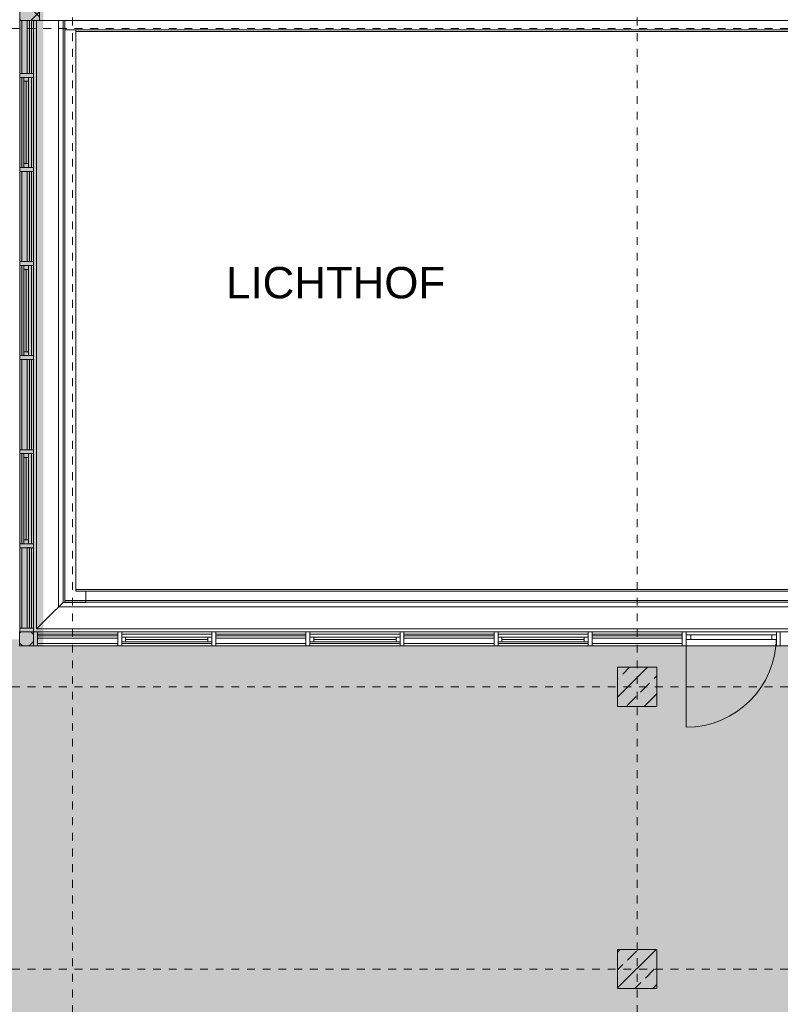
# Model space of a CAD drawing. Header units: metres. Extents: x -54 to 119, y -77 to 33.
# Tile 111 of 138: x 33 to 43, y -8 to 5. Entities that reach past the tile are written whole.
import ezdxf

# ---------------------------------------------------------------- set-up
doc = ezdxf.new("R2010")
doc.units = ezdxf.units.M
doc.linetypes.add('Rasterlinie', pattern=[0.019, 0.01, -0.003, 0.003, -0.003])
for name, color, linetype, lineweight in [('A_Detailelemente', 7, 'Continuous', 9), ('A_Fassadenelemente', 7, 'Continuous', 9), ('A_Fassadenpfosten', 7, 'Continuous', 9), ('A_Geschossdecken', 7, 'Continuous', 9), ('A_Raster', 7, 'Continuous', 9), ('A_Räume_Beschriftung', 7, 'Continuous', 9), ('A_Tragwerksstützen', 7, 'Continuous', 9), ('A_Tragwerksstützen_Stahlbeton', 7, 'Continuous', 18), ('A_Türen', 7, 'Continuous', 9), ('A_Türen_Rahmen', 7, 'Continuous', 9), ('A_Wände', 7, 'Continuous', 9), ('Allgemeines Modell', 7, 'Continuous', 9)]:
    doc.layers.add(name, color=color, linetype=linetype, lineweight=lineweight)
doc.styles.add('Arial_B', font='txt', dxfattribs={"height": 0.4})

# ---------------------------------------------------------------- blocks, each defined once
blk = doc.blocks.new('STB Stütze - rechteckig - STB 50 x 50-V16-BS_Übersicht_EG_BRANDSCHUTZ')
at = {"layer": 'A_Tragwerksstützen'}
h = blk.add_hatch(dxfattribs=at)
h.set_pattern_fill('FP_24', color=256, style=0, pattern_type=2)
h.set_pattern_definition([(45, (-41.156, 7.497), (-0.2283955, 0.2283955), []), (45, (-40.928, 7.497), (-0.2283955, 0.2283955), [0.161, -0.081])])
h.paths.add_polyline_path([(0.25, -0.25), (0.25, 0.25), (-0.25, 0.25), (-0.25, -0.25)], flags=0)
at = {"layer": 'A_Tragwerksstützen_Stahlbeton'}
for p, q in [((0.25, 0.25), (-0.25, 0.25)), ((-0.25, 0.25), (-0.25, -0.25)), ((0.25, -0.25), (0.25, 0.25)), ((-0.25, -0.25), (0.25, -0.25))]:
    blk.add_line(p, q, dxfattribs=at)
blk = doc.blocks.new('STB Stütze - rechteckig - STB 50 x 50-V71-BS_Übersicht_EG_BRANDSCHUTZ')
at = {"layer": 'A_Tragwerksstützen'}
h = blk.add_hatch(dxfattribs=at)
h.set_pattern_fill('FP_95', color=256, style=0, pattern_type=2)
h.set_pattern_definition([(45, (-41.156, 3.897), (-0.2283955, 0.2283955), []), (45, (-40.928, 3.897), (-0.2283955, 0.2283955), [0.161, -0.081])])
h.paths.add_polyline_path([(0.25, -0.25), (0.25, 0.25), (-0.25, 0.25), (-0.25, -0.25)], flags=0)
at = {"layer": 'A_Tragwerksstützen_Stahlbeton'}
for p, q in [((0.25, 0.25), (-0.25, 0.25)), ((-0.25, 0.25), (-0.25, -0.25)), ((0.25, -0.25), (0.25, 0.25)), ((-0.25, -0.25), (0.25, -0.25))]:
    blk.add_line(p, q, dxfattribs=at)
blk = doc.blocks.new('GSH_Fassade_Tuer_I_1fg_SZ - Standard-5748036-BS_Übersicht_EG_BRANDSCHUTZ')
at = {"layer": 'A_Türen'}
blk.add_line((0.575, 0), (0.575, 1.15), dxfattribs=at)
blk.add_arc((0.575, 0), 1.15, 90, 180, dxfattribs=at)
at = {"layer": 'A_Türen_Rahmen'}
for p, q in [((-0.575, 0.03), (-0.515, 0.03)), ((-0.575, -0.03), (-0.575, 0.03)), ((-0.515, 0.03), (-0.515, -0.03)), ((-0.515, 0.03), (0.515, 0.03)), ((0.515, -0.03), (0.515, 0.03)), ((0.515, 0.03), (0.575, 0.03)), ((0.575, 0.03), (0.575, -0.03)), ((-0.515, -0.03), (-0.575, -0.03)), ((0.515, -0.03), (-0.515, -0.03)), ((0.575, -0.03), (0.515, -0.03))]:
    blk.add_line(p, q, dxfattribs=at)
blk = doc.blocks.new('Pfosten rechteckig - 125x176-1782135-BS_Übersicht_EG_BRANDSCHUTZ')
at = {"layer": 'A_Fassadenpfosten'}
for p, q in [((46.581, -3.197), (47.731, -3.197)), ((46.581, -3.373), (47.731, -3.373))]:
    blk.add_line(p, q, dxfattribs=at)
blk = doc.blocks.new('Pfosten rechteckig - 125x176-3765258-BS_Übersicht_EG_BRANDSCHUTZ')
at = {"layer": 'A_Fassadenpfosten'}
for p, q in [((33.506, -3.197), (34.531, -3.197)), ((33.506, -3.373), (34.531, -3.373))]:
    blk.add_line(p, q, dxfattribs=at)
blk = doc.blocks.new('Systemelement - Verglasung-1782333-BS_Übersicht_EG_BRANDSCHUTZ')
at = {"layer": 'A_Fassadenelemente'}
for p, q in [((0.575, 0.015), (-0.575, 0.015)), ((-0.575, 0.015), (-0.575, -0.015)), ((0.575, -0.015), (0.575, 0.015)), ((-0.575, -0.015), (0.575, -0.015))]:
    blk.add_line(p, q, dxfattribs=at)
blk = doc.blocks.new('GSH_Fassade_Fenster_1flg - GSH_Fassade_Fenster_1flg-6000004-BS_Übersicht_EG_BRANDSCHUTZ')
at = {"layer": 'A_Fassadenelemente'}
for p, q in [((-0.525, 0.06), (-0.575, 0.06)), ((-0.575, 0.06), (-0.575, 0)), ((-0.575, 0), (-0.525, 0)), ((-0.525, 0), (-0.525, 0.06)), ((-0.525, 0.06), (0.525, 0.06)), ((0.525, 0.03), (-0.525, 0.03)), ((0.525, 0), (-0.525, 0)), ((0.575, 0.06), (0.525, 0.06)), ((0.525, 0.06), (0.525, 0)), ((0.525, 0), (0.575, 0)), ((0.575, 0), (0.575, 0.06))]:
    blk.add_line(p, q, dxfattribs=at)
blk = doc.blocks.new('Systemelement - Verglasung-1782334-BS_Übersicht_EG_BRANDSCHUTZ')
at = {"layer": 'A_Fassadenelemente'}
for p, q in [((0.513, 0.015), (-0.513, 0.015)), ((-0.513, 0.015), (-0.513, -0.015)), ((0.513, -0.015), (0.513, 0.015)), ((-0.513, -0.015), (0.513, -0.015))]:
    blk.add_line(p, q, dxfattribs=at)
blk = doc.blocks.new('Pfosten rechteckig - 25x175-1673963-BS_Übersicht_EG_BRANDSCHUTZ')
at = {"layer": 'A_Fassadenpfosten'}
for p, q in [((33.506, -3.225), (34.531, -3.225)), ((34.531, -3.345), (33.506, -3.345))]:
    blk.add_line(p, q, dxfattribs=at)
blk = doc.blocks.new('Pfosten rechteckig - 25x175-1673964-BS_Übersicht_EG_BRANDSCHUTZ')
at = {"layer": 'A_Fassadenpfosten'}
for p, q in [((34.581, -3.225), (35.731, -3.225)), ((35.731, -3.345), (34.581, -3.345))]:
    blk.add_line(p, q, dxfattribs=at)
blk = doc.blocks.new('Pfosten rechteckig - 50x176-1782326-BS_Übersicht_EG_BRANDSCHUTZ')
at = {"layer": 'A_Fassadenpfosten'}
for p, q in [((-0.025, 0.0655), (0.025, 0.0655)), ((-0.025, -0.1105), (-0.025, 0.0655)), ((0.025, 0.0655), (0.025, -0.1105)), ((0.025, -0.1105), (-0.025, -0.1105))]:
    blk.add_line(p, q, dxfattribs=at)
blk = doc.blocks.new('Pfosten rechteckig - 50x176-V75-BS_Übersicht_EG_BRANDSCHUTZ')
at = {"layer": 'A_Fassadenpfosten'}
for p, q in [((-0.025, 0.066), (0.025, 0.066)), ((-0.025, 0.03), (-0.025, 0.066)), ((0.025, 0.066), (0.025, -0.11)), ((-0.025, -0.11), (-0.025, -0.03)), ((0.025, -0.11), (-0.025, -0.11))]:
    blk.add_line(p, q, dxfattribs=at)
blk = doc.blocks.new('Pfosten rechteckig - 50x176-3648387-BS_Übersicht_EG_BRANDSCHUTZ')
at = {"layer": 'A_Fassadenpfosten'}
for p, q in [((-0.025, 0.066), (0.025, 0.066)), ((-0.025, -0.11), (-0.025, 0.066)), ((0.025, 0.066), (0.025, 0.03)), ((0.025, -0.11), (-0.025, -0.11)), ((0.025, -0.03), (0.025, -0.11))]:
    blk.add_line(p, q, dxfattribs=at)
blk = doc.blocks.new('Pfosten rechteckig - 50x176-3765261-BS_Übersicht_EG_BRANDSCHUTZ')
at = {"layer": 'A_Fassadenpfosten'}
for p, q in [((-0.05, 0.0655), (0, 0.0655)), ((-0.05, -0.1105), (-0.05, 0.0655)), ((0, 0.0655), (0, -0.1105)), ((0, -0.1105), (-0.05, -0.1105))]:
    blk.add_line(p, q, dxfattribs=at)
blk = doc.blocks.new('Pfosten rechteckig - 475x251_Winkel-1782687-BS_Übersicht_EG_BRANDSCHUTZ')
at = {"layer": 'A_Fassadenpfosten'}
h = blk.add_hatch(dxfattribs=at)
h.set_pattern_fill('FP_116', color=256, style=0, pattern_type=2)
h.set_pattern_definition([(315, (-5.078, 33.392), (0.1414214, 0.1414214), []), (45, (-5.078, 33.392), (-0.1414214, 0.1414214), [])])
h.paths.add_polyline_path([(-0.475, 0.0825), (-0.475, -0.1405), (0, -0.1405), (0, 0.1105), (-0.475, 0.1105)], flags=0)
for p, q in [((0, 0.1105), (-0.475, 0.1105)), ((-0.475, 0.1105), (-0.475, -0.1405)), ((0, -0.1405), (0, 0.1105)), ((-0.475, -0.1405), (0, -0.1405))]:
    blk.add_line(p, q, dxfattribs=at)
blk = doc.blocks.new('Systemelement - Verglasung-1782688-BS_Übersicht_EG_BRANDSCHUTZ')
at = {"layer": 'A_Fassadenelemente'}
for p, q in [((0.3375, 0.015), (-0.3375, 0.015)), ((-0.3375, 0.015), (-0.3375, -0.015)), ((0.3375, -0.015), (0.3375, 0.015)), ((-0.3375, -0.015), (0.3375, -0.015))]:
    blk.add_line(p, q, dxfattribs=at)
blk = doc.blocks.new('Pfosten rechteckig - 25x175-1782682-BS_Übersicht_EG_BRANDSCHUTZ')
at = {"layer": 'A_Fassadenpfosten'}
for p, q in [((33.309, 3.928), (33.309, 4.603)), ((33.429, 4.603), (33.429, 3.928))]:
    blk.add_line(p, q, dxfattribs=at)
blk = doc.blocks.new('GSH_Fassade_Fenster_1flg - GSH_Fassade_Fenster_1flg-6000006-BS_Übersicht_EG_BRANDSCHUTZ')
at = {"layer": 'A_Fassadenelemente'}
for p, q in [((-0.525, 0), (-0.575, 0)), ((-0.575, 0), (-0.575, -0.06)), ((-0.525, -0.06), (-0.525, 0)), ((-0.525, 0), (0.525, 0)), ((0.575, 0), (0.525, 0)), ((0.525, 0), (0.525, -0.06)), ((0.575, -0.06), (0.575, 0)), ((-0.575, -0.06), (-0.525, -0.06)), ((0.525, -0.03), (-0.525, -0.03)), ((0.525, -0.06), (-0.525, -0.06)), ((0.525, -0.06), (0.575, -0.06))]:
    blk.add_line(p, q, dxfattribs=at)
blk = doc.blocks.new('Systemelement - Verglasung-1782691-BS_Übersicht_EG_BRANDSCHUTZ')
at = {"layer": 'A_Fassadenelemente'}
for p, q in [((0.575, 0.015), (-0.575, 0.015)), ((-0.575, 0.015), (-0.575, -0.015)), ((0.575, -0.015), (0.575, 0.015)), ((-0.575, -0.015), (0.575, -0.015))]:
    blk.add_line(p, q, dxfattribs=at)
blk = doc.blocks.new('Systemelement - Verglasung-1782693-BS_Übersicht_EG_BRANDSCHUTZ')
at = {"layer": 'A_Fassadenelemente'}
for p, q in [((0.513, 0.015), (-0.513, 0.015)), ((-0.513, 0.015), (-0.513, -0.015)), ((0.513, -0.015), (0.513, 0.015)), ((-0.513, -0.015), (0.513, -0.015))]:
    blk.add_line(p, q, dxfattribs=at)
blk = doc.blocks.new('Pfosten rechteckig - 125x176-1782699-BS_Übersicht_EG_BRANDSCHUTZ')
at = {"layer": 'A_Fassadenpfosten'}
for p, q in [((33.281, 2.728), (33.281, 3.878)), ((33.457, 2.728), (33.457, 3.878))]:
    blk.add_line(p, q, dxfattribs=at)
blk = doc.blocks.new('Pfosten rechteckig - 125x176-3765382-BS_Übersicht_EG_BRANDSCHUTZ')
at = {"layer": 'A_Fassadenpfosten'}
for p, q in [((33.281, -3.147), (33.281, -2.122)), ((33.457, -3.147), (33.457, -2.122))]:
    blk.add_line(p, q, dxfattribs=at)
blk = doc.blocks.new('Pfosten rechteckig - 50x176-1782683-BS_Übersicht_EG_BRANDSCHUTZ')
at = {"layer": 'A_Fassadenpfosten'}
for p, q in [((-0.025, 0.1105), (0.025, 0.1105)), ((-0.025, -0.0655), (-0.025, 0.1105)), ((0.025, 0.1105), (0.025, -0.0655)), ((0.025, -0.0655), (-0.025, -0.0655))]:
    blk.add_line(p, q, dxfattribs=at)
blk = doc.blocks.new('Pfosten rechteckig - 25x175-1669745-BS_Übersicht_EG_BRANDSCHUTZ')
at = {"layer": 'A_Fassadenpfosten'}
for p, q in [((33.309, -3.147), (33.309, -2.122)), ((33.429, -2.122), (33.429, -3.147))]:
    blk.add_line(p, q, dxfattribs=at)
blk = doc.blocks.new('Pfosten rechteckig - 25x175-1661286-BS_Übersicht_EG_BRANDSCHUTZ')
at = {"layer": 'A_Fassadenpfosten'}
for p, q in [((33.309, -2.072), (33.309, -0.922)), ((33.429, -0.922), (33.429, -2.072))]:
    blk.add_line(p, q, dxfattribs=at)
blk = doc.blocks.new('Pfosten rechteckig - 125x176-1782700-BS_Übersicht_EG_BRANDSCHUTZ')
at = {"layer": 'A_Fassadenpfosten'}
for p, q in [((33.281, 3.928), (33.281, 4.603)), ((33.457, 3.928), (33.457, 4.603))]:
    blk.add_line(p, q, dxfattribs=at)
blk = doc.blocks.new('Pfosten rechteckig - 50x176-3765381-BS_Übersicht_EG_BRANDSCHUTZ')
at = {"layer": 'A_Fassadenpfosten'}
for p, q in [((-0.05, 0.1105), (0, 0.1105)), ((-0.05, -0.0655), (-0.05, 0.1105)), ((0, 0.1105), (0, -0.0655)), ((0, -0.0655), (-0.05, -0.0655))]:
    blk.add_line(p, q, dxfattribs=at)
blk = doc.blocks.new('Pfosten rechteckig - 176x176_WD-3765774-BS_Übersicht_EG_BRANDSCHUTZ')
at = {"layer": 'A_Fassadenpfosten'}
h = blk.add_hatch(dxfattribs=at)
h.set_pattern_fill('FP_120', color=256, style=0, pattern_type=2)
h.set_pattern_definition([(225, (-3.373, 33.391), (0.1414214, -0.1414214), []), (135, (-3.373, 33.391), (-0.1414214, -0.1414214), [])])
h.paths.add_polyline_path([(0, 0.111), (-0.001, -0.066), (-0.176, -0.066), (-0.176, 0.111), (-0.025, 0.111)], flags=0)
for p, q in [((-0.176, 0.111), (0, 0.111)), ((-0.176, -0.066), (-0.176, 0.111)), ((0, 0.111), (0, -0.066)), ((0, -0.066), (-0.176, -0.066))]:
    blk.add_line(p, q, dxfattribs=at)

msp = doc.modelspace()

# ---------------------------------------------------------------- hatches: boundary and pattern name
at = {"layer": 'A_Detailelemente', "true_color": 0xff5959}
msp.add_hatch(color=11, dxfattribs=at).paths.add_polyline_path([(28.666, -3.497), (28.666, -3.373), (33.581, -3.373), (33.581, 5.078), (33.28, 5.078), (33.28, -3.293), (28.606, -3.293), (28.606, -3.147), (28.356, -3.147), (28.356, -3.097), (20.156, -3.097), (20.156, -3.447), (28.626, -3.447), (28.626, -3.497), (28.651, -3.497)], flags=0)
at = {"layer": 'A_Detailelemente', "true_color": 0x499c4b}
h = msp.add_hatch(color=95, dxfattribs=at)
h.paths.add_polyline_path([(71.851, -47.637), (74.016, -47.637), (74.016, -42.797), (82.506, -42.797), (82.506, -33.347), (73.966, -33.347), (73.966, -3.373), (28.666, -3.373), (28.666, -33.147), (19.556, -33.147), (19.556, -32.109), (13.091, -32.109), (13.091, -43.997), (38.176, -43.997), (38.176, -47.637), (70.641, -47.637)], flags=0)
h.paths.add_polyline_path([(47.781, -39.443), (47.781, -39.443), (47.806, -39.443)], flags=0)
h.paths.add_polyline_path([(24.206, -38.847), (24.206, -38.547), (24.506, -38.547), (24.266, -38.607), (24.26, -38.632)], flags=0)
h.paths.add_polyline_path([(79.406, -38.847), (79.406, -38.547), (79.706, -38.547), (79.466, -38.607), (79.417, -38.802)], flags=0)
h.paths.add_polyline_path([(33.306, -38.447), (33.306, -38.147), (33.606, -38.147), (33.366, -38.207), (33.307, -38.442)], flags=0)
h.paths.add_polyline_path([(79.406, -37.647), (79.406, -37.347), (79.706, -37.347), (79.466, -37.407)], flags=0)
h.paths.add_polyline_path([(24.206, -37.647), (24.206, -37.347), (24.506, -37.347), (24.266, -37.407), (24.229, -37.555)], flags=0)
h.paths.add_polyline_path([(79.406, -36.447), (79.406, -36.147), (79.706, -36.147), (79.466, -36.207)], flags=0)
h.paths.add_polyline_path([(24.206, -36.447), (24.206, -36.147), (24.506, -36.147), (24.266, -36.207), (24.264, -36.213)], flags=0)
h.paths.add_polyline_path([(30.246, -35.126), (30.246, -35.126), (30.401, -35.126)], flags=0)
h.paths.add_polyline_path([(38.456, -33.137), (38.456, -32.947), (38.656, -32.947), (38.494, -32.985), (38.46, -33.12)], flags=0)
h.paths.add_polyline_path([(66.456, -27.057), (66.456, -26.857), (66.647, -26.859), (66.496, -26.897)], flags=0)
h.paths.add_polyline_path([(66.456, -26.597), (66.456, -26.397), (66.656, -26.397), (66.496, -26.437), (66.46, -26.582)], flags=0)
h.paths.add_polyline_path([(66.106, -9.197), (66.106, -8.997), (66.302, -8.998), (66.146, -9.037)], flags=0)
h.paths.add_polyline_path([(45.256, -9.017), (45.256, -8.817), (45.456, -8.817), (45.296, -8.857)], flags=0)
h.paths.add_polyline_path([(66.106, -8.547), (66.106, -8.297), (66.306, -8.297), (66.146, -8.337), (66.108, -8.538)], flags=0)
h.paths.add_polyline_path([(45.256, -8.417), (45.256, -8.217), (45.456, -8.217), (45.296, -8.257)], flags=0)

# ---------------------------------------------------------------- linework, layer by layer
at = {"layer": 'A_Geschossdecken'}
for p, q in [((48.316, 4.463), (33.996, 4.463)), ((33.996, -2.657), (48.316, -2.657))]:
    msp.add_line(p, q, dxfattribs=at)
at = {"layer": 'A_Raster', "linetype": 'Rasterlinie'}
for p, q in [((33.956, -66.66), (33.956, 31.784)), ((41.156, -66.66), (41.156, 31.784)), ((6.581, 4.503), (94.587, 4.503)), ((6.581, -3.897), (94.587, -3.897)), ((6.581, -7.497), (94.587, -7.497))]:
    msp.add_line(p, q, dxfattribs=at)
at = {"layer": 'A_Wände'}
for p, q in [((33.775, -2.878), (33.775, 4.603)), ((33.834, -2.819), (33.834, 4.603)), ((33.856, 4.603), (33.856, -2.817)), ((48.456, 4.483), (33.856, 4.483)), ((33.996, 4.483), (33.996, -2.677)), ((33.996, -2.677), (48.456, -2.677)), ((34.125, -2.677), (34.125, -2.797)), ((33.834, -2.819), (33.656, -2.997)), ((34.125, -2.878), (33.775, -2.878)), ((34.125, -2.819), (33.834, -2.819)), ((33.856, -2.797), (34.125, -2.797)), ((34.125, -2.817), (33.856, -2.817))]:
    msp.add_line(p, q, dxfattribs=at)
at = {"layer": 'Allgemeines Modell'}
for p, q in [((33.496, 4.603), (33.496, -3.157)), ((43.95, 4.603), (33.532, 4.603)), ((34.125, -2.797), (38.362, -2.797)), ((34.125, -2.818), (34.125, -2.797)), ((34.125, -2.818), (38.362, -2.818)), ((34.125, -2.818), (34.125, -2.819)), ((34.125, -2.878), (38.362, -2.878)), ((38.362, -2.797), (46.856, -2.797)), ((38.362, -2.818), (46.856, -2.818)), ((38.362, -2.878), (46.856, -2.878)), ((33.656, -2.997), (33.496, -3.157)), ((33.496, -3.157), (34.125, -3.157)), ((34.125, -3.157), (48.816, -3.157))]:
    msp.add_line(p, q, dxfattribs=at)

# ---------------------------------------------------------------- block references
at = {"layer": 'A_Fassadenelemente'}
for name, p, rotation in [('Systemelement - Verglasung-1782688-BS_Übersicht_EG_BRANDSCHUTZ', (33.392, 4.266), 270.0000000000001), ('GSH_Fassade_Fenster_1flg - GSH_Fassade_Fenster_1flg-6000006-BS_Übersicht_EG_BRANDSCHUTZ', (33.392, 3.303), 270.0000000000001), ('Systemelement - Verglasung-1782691-BS_Übersicht_EG_BRANDSCHUTZ', (33.392, 2.103), 270.0000000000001), ('GSH_Fassade_Fenster_1flg - GSH_Fassade_Fenster_1flg-6000006-BS_Übersicht_EG_BRANDSCHUTZ', (33.392, 0.903), 270.0000000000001), ('Systemelement - Verglasung-1782691-BS_Übersicht_EG_BRANDSCHUTZ', (33.392, -0.297), 270.0000000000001), ('GSH_Fassade_Fenster_1flg - GSH_Fassade_Fenster_1flg-6000006-BS_Übersicht_EG_BRANDSCHUTZ', (33.392, -1.497), 270.0000000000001), ('Systemelement - Verglasung-1782693-BS_Übersicht_EG_BRANDSCHUTZ', (33.392, -2.634), 270.0000000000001), ('Systemelement - Verglasung-1782334-BS_Übersicht_EG_BRANDSCHUTZ', (34.019, -3.262), 180), ('GSH_Fassade_Fenster_1flg - GSH_Fassade_Fenster_1flg-6000004-BS_Übersicht_EG_BRANDSCHUTZ', (35.156, -3.262), 180), ('Systemelement - Verglasung-1782333-BS_Übersicht_EG_BRANDSCHUTZ', (36.356, -3.262), 180), ('GSH_Fassade_Fenster_1flg - GSH_Fassade_Fenster_1flg-6000004-BS_Übersicht_EG_BRANDSCHUTZ', (37.556, -3.262), 180), ('Systemelement - Verglasung-1782333-BS_Übersicht_EG_BRANDSCHUTZ', (38.756, -3.262), 180), ('GSH_Fassade_Fenster_1flg - GSH_Fassade_Fenster_1flg-6000004-BS_Übersicht_EG_BRANDSCHUTZ', (39.956, -3.262), 180), ('Systemelement - Verglasung-1782333-BS_Übersicht_EG_BRANDSCHUTZ', (41.156, -3.262), 180)]:
    msp.add_blockref(name, p, dxfattribs=dict(at, rotation=rotation))
at = {"layer": 'A_Fassadenpfosten', "rotation": 90.00000000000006}
msp.add_blockref('Pfosten rechteckig - 475x251_Winkel-1782687-BS_Übersicht_EG_BRANDSCHUTZ', (33.392, 5.078), dxfattribs=at)
at = {"layer": 'A_Fassadenpfosten'}
for name, p in [('Pfosten rechteckig - 125x176-1782700-BS_Übersicht_EG_BRANDSCHUTZ', (0, 0)), ('Pfosten rechteckig - 25x175-1782682-BS_Übersicht_EG_BRANDSCHUTZ', (0, 0)), ('Pfosten rechteckig - 125x176-1782699-BS_Übersicht_EG_BRANDSCHUTZ', (0, 0)), ('Pfosten rechteckig - 25x175-1661286-BS_Übersicht_EG_BRANDSCHUTZ', (0, 4.8)), ('Pfosten rechteckig - 125x176-1782699-BS_Übersicht_EG_BRANDSCHUTZ', (0, -1.2)), ('Pfosten rechteckig - 25x175-1661286-BS_Übersicht_EG_BRANDSCHUTZ', (0, 3.6)), ('Pfosten rechteckig - 125x176-1782699-BS_Übersicht_EG_BRANDSCHUTZ', (0, -2.4)), ('Pfosten rechteckig - 25x175-1661286-BS_Übersicht_EG_BRANDSCHUTZ', (0, 2.4)), ('Pfosten rechteckig - 125x176-1782699-BS_Übersicht_EG_BRANDSCHUTZ', (0, -3.6)), ('Pfosten rechteckig - 25x175-1661286-BS_Übersicht_EG_BRANDSCHUTZ', (0, 1.2)), ('Pfosten rechteckig - 125x176-1782699-BS_Übersicht_EG_BRANDSCHUTZ', (0, -4.8)), ('Pfosten rechteckig - 25x175-1661286-BS_Übersicht_EG_BRANDSCHUTZ', (0, 0)), ('Pfosten rechteckig - 125x176-3765382-BS_Übersicht_EG_BRANDSCHUTZ', (0, 0)), ('Pfosten rechteckig - 25x175-1669745-BS_Übersicht_EG_BRANDSCHUTZ', (0, 0)), ('Pfosten rechteckig - 125x176-3765258-BS_Übersicht_EG_BRANDSCHUTZ', (0, 0)), ('Pfosten rechteckig - 25x175-1673963-BS_Übersicht_EG_BRANDSCHUTZ', (0, 0)), ('Pfosten rechteckig - 125x176-1782135-BS_Übersicht_EG_BRANDSCHUTZ', (-12, 0)), ('Pfosten rechteckig - 25x175-1673964-BS_Übersicht_EG_BRANDSCHUTZ', (0, 0)), ('Pfosten rechteckig - 125x176-1782135-BS_Übersicht_EG_BRANDSCHUTZ', (-10.8, 0)), ('Pfosten rechteckig - 25x175-1673964-BS_Übersicht_EG_BRANDSCHUTZ', (1.2, 0)), ('Pfosten rechteckig - 125x176-1782135-BS_Übersicht_EG_BRANDSCHUTZ', (-9.6, 0)), ('Pfosten rechteckig - 25x175-1673964-BS_Übersicht_EG_BRANDSCHUTZ', (2.4, 0)), ('Pfosten rechteckig - 125x176-1782135-BS_Übersicht_EG_BRANDSCHUTZ', (-8.4, 0)), ('Pfosten rechteckig - 25x175-1673964-BS_Übersicht_EG_BRANDSCHUTZ', (3.6, 0)), ('Pfosten rechteckig - 125x176-1782135-BS_Übersicht_EG_BRANDSCHUTZ', (-7.2, 0)), ('Pfosten rechteckig - 25x175-1673964-BS_Übersicht_EG_BRANDSCHUTZ', (4.8, 0)), ('Pfosten rechteckig - 125x176-1782135-BS_Übersicht_EG_BRANDSCHUTZ', (-6, 0)), ('Pfosten rechteckig - 25x175-1673964-BS_Übersicht_EG_BRANDSCHUTZ', (6, 0)), ('Pfosten rechteckig - 125x176-1782135-BS_Übersicht_EG_BRANDSCHUTZ', (-4.8, 0)), ('Pfosten rechteckig - 125x176-1782135-BS_Übersicht_EG_BRANDSCHUTZ', (-3.6, 0))]:
    msp.add_blockref(name, p, dxfattribs=at)
at = {"layer": 'A_Fassadenpfosten', "extrusion": (0, 0, -1)}
for name, p, rotation in [('Pfosten rechteckig - 50x176-1782683-BS_Übersicht_EG_BRANDSCHUTZ', (-33.392, 3.903), 269.9999999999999), ('Pfosten rechteckig - 50x176-1782683-BS_Übersicht_EG_BRANDSCHUTZ', (-33.392, 2.703), 269.9999999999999), ('Pfosten rechteckig - 50x176-1782683-BS_Übersicht_EG_BRANDSCHUTZ', (-33.392, 1.503), 269.9999999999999), ('Pfosten rechteckig - 50x176-1782683-BS_Übersicht_EG_BRANDSCHUTZ', (-33.392, 0.303), 269.9999999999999), ('Pfosten rechteckig - 50x176-1782683-BS_Übersicht_EG_BRANDSCHUTZ', (-33.392, -0.897), 269.9999999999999), ('Pfosten rechteckig - 50x176-1782683-BS_Übersicht_EG_BRANDSCHUTZ', (-33.392, -2.097), 269.9999999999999), ('Pfosten rechteckig - 176x176_WD-3765774-BS_Übersicht_EG_BRANDSCHUTZ', (-33.391, -3.373), 270), ('Pfosten rechteckig - 50x176-3765381-BS_Übersicht_EG_BRANDSCHUTZ', (-33.392, -3.197), 269.9999999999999)]:
    msp.add_blockref(name, p, dxfattribs=dict(at, rotation=rotation))
for name, p in [('Pfosten rechteckig - 50x176-3765261-BS_Übersicht_EG_BRANDSCHUTZ', (-33.456, -3.262)), ('Pfosten rechteckig - 50x176-1782326-BS_Übersicht_EG_BRANDSCHUTZ', (-34.556, -3.262)), ('Pfosten rechteckig - 50x176-1782326-BS_Übersicht_EG_BRANDSCHUTZ', (-35.756, -3.262)), ('Pfosten rechteckig - 50x176-1782326-BS_Übersicht_EG_BRANDSCHUTZ', (-36.956, -3.262)), ('Pfosten rechteckig - 50x176-1782326-BS_Übersicht_EG_BRANDSCHUTZ', (-38.156, -3.262)), ('Pfosten rechteckig - 50x176-1782326-BS_Übersicht_EG_BRANDSCHUTZ', (-39.356, -3.262)), ('Pfosten rechteckig - 50x176-1782326-BS_Übersicht_EG_BRANDSCHUTZ', (-40.556, -3.262)), ('Pfosten rechteckig - 50x176-V75-BS_Übersicht_EG_BRANDSCHUTZ', (-41.756, -3.262)), ('Pfosten rechteckig - 50x176-3648387-BS_Übersicht_EG_BRANDSCHUTZ', (-42.956, -3.262))]:
    msp.add_blockref(name, p, dxfattribs=at)
at = {"layer": 'A_Tragwerksstützen'}
for name, p in [('STB Stütze - rechteckig - STB 50 x 50-V71-BS_Übersicht_EG_BRANDSCHUTZ', (41.156, -3.897)), ('STB Stütze - rechteckig - STB 50 x 50-V16-BS_Übersicht_EG_BRANDSCHUTZ', (41.156, -7.497))]:
    msp.add_blockref(name, p, dxfattribs=at)
at = {"layer": 'A_Türen', "rotation": 180}
msp.add_blockref('GSH_Fassade_Tuer_I_1fg_SZ - Standard-5748036-BS_Übersicht_EG_BRANDSCHUTZ', (42.356, -3.262), dxfattribs=at)

# ---------------------------------------------------------------- texts
at = {"layer": 'A_Räume_Beschriftung', "insert": (35.913, 1.459), "char_height": 0.4, "width": 3.47932, "attachment_point": 1, "style": 'Arial_B'}
msp.add_mtext('LICHTHOF', dxfattribs=at)

doc.saveas('drawing.dxf')
